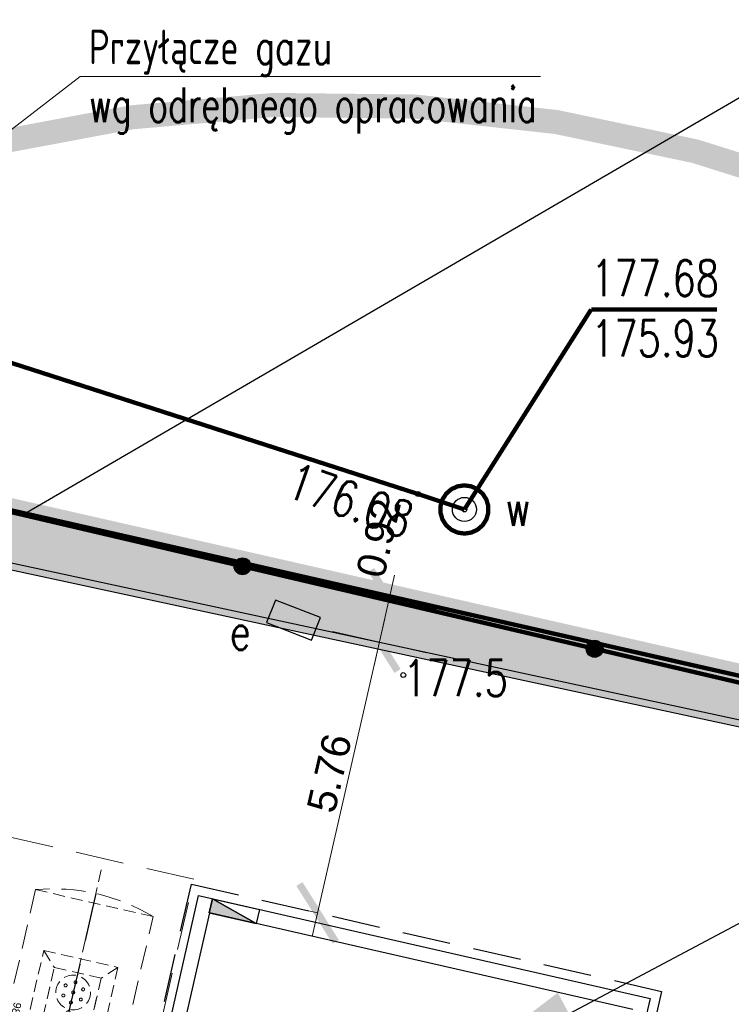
# Model space of a CAD drawing. Header units: metres. Extents: x 964 to 7125, y -212 to 9570.
# Tile 151 of 185: x 2320 to 2335, y 270 to 290. Entities that reach past the tile are written whole.
import ezdxf
from ezdxf import colors
from ezdxf.entities.mleader import LeaderData, LeaderLine
from ezdxf.enums import TextEntityAlignment as Align
from ezdxf.math import Vec2, Vec3

# ---------------------------------------------------------------- set-up
doc = ezdxf.new("R2010")
doc.units = ezdxf.units.M
for name, pattern in [('( Dashed )', [0.75, 0.5, -0.25]), ('3901', [0]), ('ACISOTGL', [3, 2, -1]), ('CENTER2', [1.125, 0.75, -0.125, 0.125, -0.125]), ('CIĄGłA', [0]), ('DASH', [0.75, 0.5, -0.25]), ('DASHDOT', [1, 0.5, -0.25, 0, -0.25]), ('DASHED', [0.75, 0.5, -0.25]), ('HIDDEN', [0.375, 0.25, -0.125]), ('HIDDENX2', [0.75, 0.5, -0.25])]:
    doc.linetypes.add(name, pattern=pattern)
for name, color, linetype, lineweight in [('1_ELEMENTY PODSTAWOWE', 7, 'Continuous', 13), ('AGP1_granica_opracow', 7, 'Continuous', 15), ('AGP1_HATCH', 7, 'Continuous', 5), ('AGP1_KRAWEZNIKI', 250, 'Continuous', 30), ('AGP1_KRAWEZNIKI NOWE', 7, 'Continuous', 30), ('AGP1_OPISY', 7, 'Continuous', 13), ('AGP1_WYMIARY', 7, 'Continuous', 15), ('AM_7', 4, 'Continuous', 25), ('AX1', 4, 'DASHDOT', 15), ('IS-kanalizacja-odwodnienie-garazu-opis', 68, 'Continuous', 20), ('PODKŁAD MAPA', 7, 'Continuous', 9), ('ZBIORNIKI', 7, 'Continuous', 9)]:
    doc.layers.add(name, color=color, linetype=linetype, lineweight=lineweight)
for name, color, linetype in [('Budowlane - Opisy', 7, 'Continuous'), ('Dzialki', 7, 'Continuous'), ('GES_UrzadzeniaSiecElektroenerge', 7, 'Continuous'), ('OT_Ogrodzenia', 7, 'Continuous'), ('OT_Rzedna', 7, 'Continuous'), ('SUP_E_T_1', 7, 'Continuous'), ('SUP_L_1', 7, 'Continuous'), ('SUP_T_4', 7, 'Continuous'), ('SUWP_L_0', 7, 'Continuous'), ('SUWR_T_0', 7, 'Continuous'), ('T_wiata', 251, 'Continuous'), ('WYMIARY', 9, 'Continuous'), ('ZP_strefy oddziaływania', 8, 'HIDDEN'), ('zz-odwodnienie', 5, 'Continuous')]:
    doc.layers.add(name, color=color, linetype=linetype)
doc.layers.add('HIDE', color=9, linetype='DASHED', lineweight=15, plot=False)
doc.styles.add('ARIAL', font='arial.ttf')
doc.styles.add('GENERATED_STYLE_1', font='arialbd.ttf', dxfattribs={"width": 0.999153})
doc.styles.add('IS', font='simplex.shx', dxfattribs={"width": 0.7})
doc.styles.get("Standard").update_dxf_attribs({"font": 'arial.ttf'})
doc.styles.add('STYL_ARIAL', font='simplex', dxfattribs={"width": 0.75, "oblique": 0.1})
doc.dimstyles.new('GENERATED_STYLE__61', dxfattribs={"dimtxt": 10, "dimasz": 9.5, "dimexe": 0.18, "dimexo": 0, "dimgap": 0.09, "dimtad": 0, "dimdec": 1, "dimzin": 0, "dimdsep": 46, "dimtxsty": 'GENERATED_STYLE_1', "dimblk": 'ARROWHEAD_1', "dimblk1": 'ARROWHEAD_1', "dimblk2": 'ARROWHEAD_1', "dimcen": 0.09, "dimclrd": 256, "dimclre": 256, "dimclrt": 256, "dimazin": 0, "dimtfac": 1, "dimtdec": 4, "dimtmove": 0, "dimatfit": 3, "dimfxl": 1, "dimtolj": 1, "dimtzin": 0, "dimarcsym": 0})

# ---------------------------------------------------------------- blocks, each defined once
blk = doc.blocks.new('OTRS')
at = {"color": 0}
blk.add_circle((0, 0), 0.05, dxfattribs=at)
blk = doc.blocks.new('OTRN')
at = {"color": 0}
blk.add_circle((0, 0), 0.05, dxfattribs=at)
blk = doc.blocks.new('SUES')
at = {"color": 0}
blk.add_lwpolyline([(-0.5, -0.25), (0.5, -0.25), (0.5, 0.25), (-0.5, 0.25)], close=True, dxfattribs=at)
blk = doc.blocks.new('SUUS22_01')
at = {"color": 0}
blk.add_circle((0, 0), 0.25, dxfattribs=at)
blk = doc.blocks.new('MDCP 20240606')
at = {"layer": 'Dzialki', "color": 251, "true_color": 0x636466, "const_width": 0.09}
blk.add_lwpolyline([(6592064.28, 5737985.46), (6592011.58, 5737997.44)], dxfattribs=at)
at = {"layer": 'OT_Ogrodzenia', "color": 251, "linetype": '3901', "true_color": 0x636466, "const_width": 0.09}
blk.add_lwpolyline([(6592043.3533, 5737989.9944), (6592008.54, 5737998.15)], dxfattribs=at)
at = {"layer": 'OT_Ogrodzenia', "color": 251, "true_color": 0x636466}
for centre, radius in [((6592021.4464, 5737995.1264), 0.175), ((6592021.4464, 5737995.1264), 0.1575), ((6592021.4464, 5737995.1264), 0.14), ((6592021.4464, 5737995.1264), 0.1225), ((6592021.4464, 5737995.1264), 0.105), ((6592021.4464, 5737995.1264), 0.0875), ((6592021.4464, 5737995.1264), 0.07), ((6592021.4464, 5737995.1264), 0.0525), ((6592021.4464, 5737995.1264), 0.035), ((6592028.7487, 5737993.4157), 0.175), ((6592028.7487, 5737993.4157), 0.1575), ((6592028.7487, 5737993.4157), 0.14), ((6592028.7487, 5737993.4157), 0.1225), ((6592028.7487, 5737993.4157), 0.105), ((6592028.7487, 5737993.4157), 0.0875), ((6592028.7487, 5737993.4157), 0.07), ((6592028.7487, 5737993.4157), 0.0525), ((6592028.7487, 5737993.4157), 0.035)]:
    blk.add_circle(centre, radius, dxfattribs=at)
at = {"layer": 'SUP_L_1', "color": 251, "true_color": 0x636466, "const_width": 0.09}
blk.add_lwpolyline([(6592025.6709, 5737995.9767), (6592025.5937, 5737996.0963), (6592025.5533, 5737996.2327), (6592025.5529, 5737996.375), (6592025.5927, 5737996.5117), (6592025.6694, 5737996.6316), (6592025.7767, 5737996.725), (6592025.9061, 5737996.7844), (6592026.0469, 5737996.805), (6592026.1878, 5737996.7851), (6592026.3174, 5737996.7262), (6592026.4251, 5737996.6333), (6592026.5023, 5737996.5137), (6592026.5427, 5737996.3773), (6592026.5431, 5737996.235), (6592026.5033, 5737996.0983), (6592026.4266, 5737995.9784), (6592026.3193, 5737995.885), (6592026.1899, 5737995.8256), (6592026.0491, 5737995.805), (6592025.9082, 5737995.8249), (6592025.7786, 5737995.8838), (6592025.6709, 5737995.9767)], dxfattribs=at)
at = {"layer": 'SUWP_L_0', "color": 251, "true_color": 0x636466, "const_width": 0.09}
for points in [[(6592013.857, 5738000.247), (6592025.0849, 5737996.6264)], [(6592025.0849, 5737996.6264), (6592026.048, 5737996.305)]]:
    blk.add_lwpolyline(points, dxfattribs=at)
at = {"layer": 'SUWR_T_0', "color": 251, "true_color": 0x636466, "const_width": 0.09}
for points in [[(6592026.048, 5737996.305), (6592028.6772, 5738000.4546)], [(6592028.6772, 5738000.4546), (6592031.2829, 5738000.4546)]]:
    blk.add_lwpolyline(points, dxfattribs=at)
at = {"layer": 'GES_UrzadzeniaSiecElektroenerge', "color": 251, "true_color": 0x636466, "rotation": 338.58284}
blk.add_blockref('SUES', (6592022.504, 5737994.011), dxfattribs=at)
at = {"layer": 'OT_Rzedna', "color": 251, "true_color": 0x636466}
blk.add_blockref('OTRN', (6592024.78, 5737992.87), dxfattribs=at)
at = {"layer": 'SUP_T_4', "color": 251, "true_color": 0x636466}
blk.add_blockref('SUUS22_01', (6592026.048, 5737996.305), dxfattribs=at)
at = {"layer": 'SUWR_T_0', "color": 251, "true_color": 0x636466}
for p in [(6592025.0849, 5737996.6264), (6592026.048, 5737996.305)]:
    blk.add_blockref('OTRS', p, dxfattribs=at)
at = {"layer": 'GES_UrzadzeniaSiecElektroenerge', "color": 251, "true_color": 0x636466, "style": 'STYL_ARIAL', "width": 0.75}
blk.add_text('e', height=0.75, dxfattribs=at).set_placement((6592021.182, 5737993.1662), align=Align.BOTTOM_LEFT)
at = {"layer": 'OT_Rzedna', "color": 251, "true_color": 0x636466, "style": 'STYL_ARIAL', "width": 0.75}
blk.add_text('177.5', height=0.75, dxfattribs=at).set_placement((6592024.78, 5737992.8075), align=Align.MIDDLE_LEFT)
at = {"layer": 'SUP_E_T_1', "color": 251, "true_color": 0x636466, "style": 'STYL_ARIAL', "width": 0.75}
blk.add_text('w', height=0.75, dxfattribs=at).set_placement((6592026.895, 5737995.7409), align=Align.BOTTOM_LEFT)
at = {"layer": 'SUWR_T_0', "color": 251, "true_color": 0x636466, "style": 'STYL_ARIAL', "width": 0.75}
for s, p in [('177.68', (6592028.6772, 5738001.4789)), ('175.93', (6592028.6772, 5738000.2289))]:
    blk.add_text(s, height=0.75, dxfattribs=at).set_placement(p, align=Align.TOP_LEFT)
blk.add_text('176.08', height=0.75, rotation=340.4418, dxfattribs=at).set_placement((6592024.931923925, 5737996.05035569), align=Align.MIDDLE_RIGHT)
blk = doc.blocks.new('wiata KZT')
at = {"color": 18, "linetype": 'HIDDENX2', "lineweight": 30, "ltscale": 2, "true_color": 0x000000}
blk.add_lwpolyline([(1831.958111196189, 315.8094193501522), (1837.795575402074, 341.6584814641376), (1847.549869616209, 339.4553583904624), (1841.711106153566, 313.6065897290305), (1831.958111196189, 315.8094193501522)], dxfattribs=at)
at = {"layer": 'T_wiata'}
for p, q in [((1832.201612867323, 315.9847643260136), (1837.946350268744, 341.4195026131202)), ((1837.946350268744, 341.4195026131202), (1847.312373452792, 339.3040751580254)), ((1838.172885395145, 341.0607801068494), (1832.560335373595, 316.211299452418)), ((1846.953650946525, 339.0775400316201), (1838.172885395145, 341.0607801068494)), ((1847.312373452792, 339.3040751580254), (1841.567636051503, 313.8693368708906))]:
    blk.add_line(p, q, dxfattribs=at)
blk = doc.blocks.new('ARROWHEAD_1')
at = {"linetype": 'Continuous'}
blk.add_line((0, 0), (-1, 0), dxfattribs=at)
blk.add_circle((0, 0), 0.25, dxfattribs=at)
blk = doc.blocks.new('_None', base_point=(2.5, 0))
blk = doc.blocks.new('dwa zbiorniki 60 i 60+adblue')
at = {"color": 18, "linetype": '( Dashed )', "lineweight": 18, "true_color": 0x000000}
for p, q in [((2615.766755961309, 90.04127169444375), (2615.479771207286, 77.6445743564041)), ((2617.979060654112, 77.58673337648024), (2618.266082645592, 89.98342985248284)), ((2618.965978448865, 89.97059351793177), (2618.627264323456, 75.35448693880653)), ((2621.126553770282, 75.29664595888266), (2621.465305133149, 89.91275167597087))]:
    blk.add_line(p, q, dxfattribs=at)
at = {"linetype": 'HIDDEN', "lineweight": 5}
for p, q in [((2618.266085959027, 89.98343208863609), (2615.766755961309, 90.04127169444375)), ((2621.465308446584, 89.91275391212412), (2618.965978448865, 89.97059351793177)), ((2619.342278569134, 86.76507214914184, -8.674231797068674e-07), (2619.385654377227, 88.76652555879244, -8.19989847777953e-07)), ((2619.385654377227, 88.76652555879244, -8.19989847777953e-07), (2620.965287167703, 88.73229205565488, -8.19989847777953e-07)), ((2619.385654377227, 88.76652555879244, -8.19989847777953e-07), (2619.673215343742, 88.46622455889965, -8.19989847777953e-07)), ((2620.965287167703, 88.73229205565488, -8.19989847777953e-07), (2620.668984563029, 88.44463311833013, -8.199902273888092e-07)), ((2620.965286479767, 88.73229207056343, -8.199898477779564e-07), (2620.921911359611, 86.73083864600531, -8.674231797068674e-07)), ((2619.642580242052, 87.05263241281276, -8.19989847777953e-07), (2619.673215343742, 88.46622455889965, -8.19989847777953e-07)), ((2619.673215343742, 88.46622455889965, -8.19989847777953e-07), (2620.66898484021, 88.44464443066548, -8.19989847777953e-07)), ((2620.66898484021, 88.44464443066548, -8.19989847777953e-07), (2620.634350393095, 87.03113964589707, -8.674231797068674e-07)), ((2616.13803090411, 86.13969962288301), (2616.181406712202, 88.14115303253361, 4.743333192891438e-08)), ((2616.181406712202, 88.14115303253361, 4.743333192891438e-08), (2617.761039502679, 88.10691952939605, 4.743333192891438e-08)), ((2616.181406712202, 88.14115303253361, 4.743333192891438e-08), (2616.468967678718, 87.84085203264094, 4.743333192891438e-08)), ((2617.761039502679, 88.10691952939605, 4.743333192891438e-08), (2617.464736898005, 87.81926059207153, 4.743295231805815e-08)), ((2617.761038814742, 88.10691954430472, 4.743333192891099e-08), (2617.717663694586, 86.1054661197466)), ((2619.642579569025, 87.052633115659, -8.674231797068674e-07), (2619.664072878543, 88.04439654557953, -8.674231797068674e-07)), ((2616.438332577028, 86.42725988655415, 4.743333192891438e-08), (2616.468967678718, 87.84085203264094, 4.743333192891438e-08)), ((2616.468967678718, 87.84085203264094, 4.743333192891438e-08), (2617.464737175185, 87.81927190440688, 4.743333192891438e-08)), ((2620.655843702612, 88.02290307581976, -8.674231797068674e-07), (2620.634350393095, 87.03113964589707, -8.674231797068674e-07)), ((2617.464737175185, 87.81927190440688, 4.743333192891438e-08), (2617.43010272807, 86.40576711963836)), ((2616.438331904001, 86.42726058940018), (2616.459825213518, 87.41902401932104)), ((2617.451596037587, 87.39753054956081), (2617.43010272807, 86.40576711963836)), ((2619.342278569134, 86.76507214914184, -8.674231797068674e-07), (2619.642579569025, 87.052633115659, -8.674231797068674e-07)), ((2620.634350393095, 87.03113964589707, -8.674231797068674e-07), (2619.642579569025, 87.052633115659, -8.674231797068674e-07)), ((2620.634351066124, 87.03113894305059, -8.19989847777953e-07), (2619.642580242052, 87.05263241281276, -8.19989847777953e-07)), ((2620.634350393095, 87.03113964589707, -8.674231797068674e-07), (2620.921911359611, 86.73083864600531, -8.674231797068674e-07)), ((2620.921911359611, 86.73083864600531, -8.674231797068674e-07), (2619.342278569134, 86.76507214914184, -8.674231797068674e-07)), ((2620.921911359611, 86.73083864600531, -8.674231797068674e-07), (2619.342278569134, 86.76507214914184, -8.674231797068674e-07)), ((2616.13803090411, 86.13969962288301), (2616.438331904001, 86.42726058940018)), ((2617.43010272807, 86.40576711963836), (2616.438331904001, 86.42726058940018)), ((2617.4301034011, 86.40576641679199, 4.743333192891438e-08), (2616.438332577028, 86.42725988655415, 4.743333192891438e-08)), ((2617.43010272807, 86.40576711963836), (2617.717663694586, 86.1054661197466)), ((2617.717663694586, 86.1054661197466), (2616.13803090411, 86.13969962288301)), ((2617.717663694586, 86.1054661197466), (2616.13803090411, 86.13969962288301)), ((2619.213989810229, 80.73535714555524, -8.674231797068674e-07), (2619.255807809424, 82.73684370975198, -8.19989847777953e-07)), ((2619.255807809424, 82.73684370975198, -8.19989847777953e-07), (2619.543602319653, 82.43676651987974, -8.19989847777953e-07)), ((2620.835466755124, 82.7038391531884, -8.19989847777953e-07), (2619.255807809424, 82.73684370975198, -8.19989847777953e-07)), ((2620.835466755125, 82.70383915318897, -8.19989847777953e-07), (2620.539388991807, 82.41596108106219, -8.19989847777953e-07)), ((2620.835466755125, 82.70383915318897, -8.19989847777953e-07), (2620.793648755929, 80.7023525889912, -8.674231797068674e-07)), ((2619.534788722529, 82.01493150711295, -8.674231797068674e-07), (2619.2469942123, 82.31500869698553, -8.674231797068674e-07)), ((2619.514067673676, 81.02315095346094, -8.19989847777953e-07), (2619.543603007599, 82.43676650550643, -8.19989847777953e-07)), ((2619.543602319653, 82.43676651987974, -8.19989847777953e-07), (2620.535389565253, 82.4160446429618, -8.19989847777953e-07)), ((2619.543603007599, 82.43676650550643, -8.19989847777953e-07), (2620.539388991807, 82.41596108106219, -8.19989847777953e-07)), ((2620.539388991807, 82.41596108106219, -8.19989847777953e-07), (2620.505854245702, 81.00242977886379, -8.674231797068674e-07)), ((2619.514067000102, 81.02315165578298, -8.674231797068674e-07), (2619.534788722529, 82.01493150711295, -8.674231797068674e-07)), ((2620.526575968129, 81.99420963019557, -8.674231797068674e-07), (2620.505854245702, 81.00242977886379, -8.674231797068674e-07)), ((2615.990612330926, 79.73783494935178), (2616.03243033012, 81.73932151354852, 4.743333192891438e-08)), ((2616.03243033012, 81.73932151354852, 4.743333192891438e-08), (2616.320224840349, 81.43924432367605, 4.743333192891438e-08)), ((2617.612089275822, 81.70631695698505, 4.743333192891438e-08), (2616.03243033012, 81.73932151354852, 4.743333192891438e-08)), ((2617.612089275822, 81.70631695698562, 4.743333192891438e-08), (2617.316011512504, 81.41843888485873, 4.743333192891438e-08)), ((2617.612089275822, 81.70631695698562, 4.743333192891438e-08), (2617.570271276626, 79.70483039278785)), ((2616.311411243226, 81.01740931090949), (2616.023616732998, 81.31748650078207)), ((2616.290690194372, 80.02562875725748, 4.743333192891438e-08), (2616.320225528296, 81.43924430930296, 4.743333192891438e-08)), ((2616.320224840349, 81.43924432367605, 4.743333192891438e-08), (2617.312012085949, 81.41852244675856, 4.743333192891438e-08)), ((2616.320225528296, 81.43924430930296, 4.743333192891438e-08), (2617.316011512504, 81.41843888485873, 4.743333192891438e-08)), ((2617.316011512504, 81.41843888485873, 4.743333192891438e-08), (2617.282476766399, 80.00490758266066)), ((2616.290689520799, 80.02562945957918), (2616.311411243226, 81.01740931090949)), ((2617.303198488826, 80.99668743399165), (2617.282476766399, 80.00490758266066)), ((2619.213989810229, 80.73535714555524, -8.674231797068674e-07), (2619.514067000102, 81.02315165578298, -8.674231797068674e-07)), ((2620.505854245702, 81.00242977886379, -8.674231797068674e-07), (2619.514067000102, 81.02315165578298, -8.674231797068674e-07)), ((2620.509853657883, 81.00234552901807, -8.19989847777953e-07), (2619.514067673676, 81.02315095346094, -8.19989847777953e-07)), ((2620.505854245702, 81.00242977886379, -8.674231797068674e-07), (2620.793648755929, 80.7023525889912, -8.674231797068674e-07)), ((2620.793648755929, 80.7023525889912, -8.674231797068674e-07), (2619.213989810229, 80.73535714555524, -8.674231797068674e-07)), ((2620.793648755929, 80.7023525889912, -8.674231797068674e-07), (2619.213989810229, 80.73535714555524, -8.674231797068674e-07)), ((2615.990612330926, 79.73783494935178), (2616.290689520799, 80.02562945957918)), ((2617.282476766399, 80.00490758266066), (2616.290689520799, 80.02562945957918)), ((2617.28647617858, 80.00482333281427, 4.743333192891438e-08), (2616.290690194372, 80.02562875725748, 4.743333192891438e-08)), ((2617.282476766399, 80.00490758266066), (2617.570271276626, 79.70483039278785)), ((2617.570271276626, 79.70483039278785), (2615.990612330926, 79.73783494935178)), ((2617.570271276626, 79.70483039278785), (2615.990612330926, 79.73783494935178)), ((2617.97909789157, 77.58673251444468), (2615.479771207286, 77.6445743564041)), ((2615.479771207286, 77.6445743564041), (2617.979060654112, 77.58673337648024)), ((2618.67658332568, 77.48393469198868), (2621.175872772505, 77.4260937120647)), ((2621.129038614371, 75.3866057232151), (2618.629711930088, 75.44444756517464)), ((2618.627264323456, 75.35448693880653), (2621.126553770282, 75.29664595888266)), ((2618.630319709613, 75.35441622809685), (2621.12960915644, 75.29657524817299))]:
    blk.add_line(p, q, dxfattribs=at)
at = {"color": 18, "linetype": 'ACISOTGL', "ltscale": 0.5, "true_color": 0x000000}
blk.add_lwpolyline([(2615.138919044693, 91.00066858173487), (2614.757044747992, 74.50508820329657), (2621.7548008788, 74.34655292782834), (2622.136675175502, 90.84213330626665)], close=True, dxfattribs=at)
at = {"linetype": 'HIDDEN', "lineweight": 5}
for points in [[(2617.018559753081, 90.71381854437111), (2616.714023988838, 76.91717917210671)], [(2620.217782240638, 90.6431403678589), (2619.913246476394, 76.84650099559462)]]:
    blk.add_lwpolyline(points, dxfattribs=at)
for centre, radius in [((2620.160046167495, 88.0376506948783), 0.3599999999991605), ((2620.164705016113, 88.25260021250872), 0.02999999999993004), ((2619.976223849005, 88.14916013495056), 0.03049999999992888), ((2620.160046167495, 88.0376506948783), 0.03049999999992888), ((2620.348527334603, 88.14109077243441), 0.03049999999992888), ((2619.971565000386, 87.93421061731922), 0.03049999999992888), ((2620.155387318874, 87.82270117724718), 0.02999999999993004), ((2620.343868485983, 87.92614125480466), 0.03049999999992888), ((2616.955798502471, 87.41227816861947, 8.674231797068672e-07), 0.3599999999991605), ((2616.960457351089, 87.62722768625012, 8.674231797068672e-07), 0.02999999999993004), ((2620.150659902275, 87.60458807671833), 0.04499999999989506), ((2616.771976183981, 87.52378760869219, 8.674231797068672e-07), 0.03049999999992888), ((2616.955798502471, 87.41227816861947, 8.674231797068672e-07), 0.03049999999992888), ((2617.144279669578, 87.51571824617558, 8.674231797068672e-07), 0.03049999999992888), ((2616.767317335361, 87.3088380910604, 8.674231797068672e-07), 0.03049999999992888), ((2616.951139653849, 87.1973286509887, 8.674231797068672e-07), 0.02999999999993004), ((2617.139620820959, 87.30076872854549, 8.674231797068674e-07), 0.03049999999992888), ((2620.142015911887, 87.20577246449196), 0.05699999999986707), ((2620.145242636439, 87.35464677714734), 0.02999999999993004), ((2616.946412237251, 86.97921555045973, 8.674231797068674e-07), 0.04499999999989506), ((2616.937768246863, 86.58039993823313, 8.674231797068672e-07), 0.05699999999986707), ((2616.940994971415, 86.72927425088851, 8.674231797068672e-07), 0.02999999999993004), ((2620.030767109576, 82.00857151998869), 0.3599999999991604), ((2619.846858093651, 82.11993791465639), 0.03049999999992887), ((2620.035258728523, 82.2235245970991), 0.02999999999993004), ((2620.219167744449, 82.11215820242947), 0.03049999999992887), ((2619.842366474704, 81.90498483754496), 0.03049999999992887), ((2620.030682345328, 82.00457056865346, -8.674231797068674e-07), 0.03049999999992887), ((2620.214676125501, 81.89720512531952), 0.03049999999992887), ((2620.026275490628, 81.79361844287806), 0.02999999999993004), ((2620.021717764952, 81.5755017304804), 0.04499999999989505), ((2616.807389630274, 81.01104932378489, 8.674231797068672e-07), 0.3599999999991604), ((2620.016494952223, 81.32555629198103), 0.02999999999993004), ((2616.623480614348, 81.12241571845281, 8.674231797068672e-07), 0.03049999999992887), ((2616.81188124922, 81.22600240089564, 8.674231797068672e-07), 0.02999999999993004), ((2616.995790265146, 81.11463600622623, 8.674231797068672e-07), 0.03049999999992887), ((2620.013384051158, 81.17667951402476), 0.05699999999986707), ((2616.618988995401, 80.9074626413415, 8.674231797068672e-07), 0.03049999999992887), ((2616.807304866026, 81.00704837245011), 0.03049999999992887), ((2616.991298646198, 80.8996829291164, 8.674231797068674e-07), 0.03049999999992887), ((2616.802898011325, 80.79609624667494, 8.674231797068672e-07), 0.02999999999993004), ((2616.79834028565, 80.57797953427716, 8.674231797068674e-07), 0.04499999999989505), ((2616.793117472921, 80.32803409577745, 8.674231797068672e-07), 0.02999999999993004), ((2616.790006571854, 80.1791573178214, 8.674231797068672e-07), 0.05699999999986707)]:
    blk.add_circle(centre, radius, dxfattribs=at)
at = {"color": 18, "linetype": '( Dashed )', "lineweight": 18, "true_color": 0x000000}
for centre, radius, start, end in [((2616.928352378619, 86.20700834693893), 4.006355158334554, 70.49421298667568, 106.8542713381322), ((2620.127574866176, 86.13633017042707), 4.006355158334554, 70.49421298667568, 106.8542713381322), ((2620.019907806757, 81.49073772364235), 4.00638735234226, 70.49439263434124, 106.8541976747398), ((2616.79504495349, 79.97295863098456), 4.00638735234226, 70.49439263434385, 106.8541976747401), ((2616.817503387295, 81.42107852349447), 4.006433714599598, 250.4945819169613, 286.8539024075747), ((2619.838140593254, 73.64958954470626), 4.006433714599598, 70.49458192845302, 106.8539024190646), ((2619.968051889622, 79.13092039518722), 4.006433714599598, 250.4945819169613, 286.8539024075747)]:
    blk.add_arc(centre, radius, start, end, dxfattribs=at)
at = {"layer": '1_ELEMENTY PODSTAWOWE', "color": 18, "linetype": 'ACISOTGL', "ltscale": 0.5, "true_color": 0x000000}
for p, q in [((2619.379207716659, 75.75960894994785), (2619.412428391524, 77.26324201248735)), ((2619.412428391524, 77.26324201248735), (2620.418182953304, 77.24102126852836)), ((2619.461311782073, 77.2121498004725), (2619.412428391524, 77.26324201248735)), ((2619.430299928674, 75.80849234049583), (2619.461311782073, 77.2121498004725)), ((2619.461311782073, 77.2121498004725), (2620.367090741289, 77.19213787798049)), ((2620.418182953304, 77.24102126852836), (2620.384962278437, 75.73738820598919)), ((2620.367090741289, 77.19213787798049), (2620.33607888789, 75.7884804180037))]:
    blk.add_line(p, q, dxfattribs=at)
for centre, radius in [((2619.911727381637, 77.09017116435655), 0.1225), ((2619.911727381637, 77.09017116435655), 0.06970000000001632), ((2619.89957882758, 76.54030372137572), 0.3600000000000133), ((2619.89957882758, 76.54030372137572), 0.3039999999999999), ((2619.903996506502, 76.74025655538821), 0.07499999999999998), ((2619.728623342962, 76.64410424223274), 0.08249999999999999), ((2619.728623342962, 76.64410424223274), 0.03049999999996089), ((2619.899578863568, 76.54030535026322), 0.08249999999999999), ((2620.074950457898, 76.63645525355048), 0.08249999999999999), ((2619.724208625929, 76.44415297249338), 0.08249999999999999), ((2619.724208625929, 76.44415297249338), 0.03049999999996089), ((2619.895161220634, 76.34035414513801), 0.08249999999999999), ((2619.899578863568, 76.54030535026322), 0.03049999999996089), ((2620.07053291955, 76.43650404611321), 0.08249999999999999), ((2620.07053291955, 76.43650404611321), 0.03049999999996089), ((2619.889639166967, 76.09041513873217), 0.09999999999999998), ((2619.895161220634, 76.34035414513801), 0.02999999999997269), ((2619.889639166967, 76.09041513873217), 0.04499999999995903), ((2619.884117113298, 75.8404761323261), 0.08249999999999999), ((2619.884117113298, 75.8404761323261), 0.02999999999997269)]:
    blk.add_circle(centre, radius, dxfattribs=at)
at = {"layer": 'AM_7', "color": 18, "linetype": 'ACISOTGL', "ltscale": 0.5, "true_color": 0x000000}
for p, q in [((2620.206718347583, 90.1419035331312), (2619.874953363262, 75.12556802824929)), ((2619.789257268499, 77.09287697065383), (2620.034197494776, 77.08746535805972)), ((2619.842044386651, 77.09171071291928), (2619.981410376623, 77.08863161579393)), ((2619.646143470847, 76.64592651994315), (2619.811103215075, 76.64228196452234)), ((2619.683634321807, 76.64509821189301), (2619.773612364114, 76.64311027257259)), ((2619.730445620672, 76.72658411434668), (2619.726801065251, 76.56162437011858)), ((2619.729617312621, 76.68909326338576), (2619.727629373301, 76.5991152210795)), ((2619.829014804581, 76.74191317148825), (2619.978978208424, 76.73859993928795)), ((2619.859007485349, 76.74125052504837), (2619.948985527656, 76.73926258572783)), ((2619.992470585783, 76.63827753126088), (2620.157430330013, 76.63463297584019)), ((2620.029961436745, 76.63744922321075), (2620.119939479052, 76.63546128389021)), ((2620.076772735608, 76.71893512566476), (2620.073128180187, 76.55397538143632)), ((2620.075944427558, 76.68144427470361), (2620.073956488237, 76.59146623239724)), ((2619.396701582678, 76.55141572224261), (2620.402456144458, 76.52919497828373)), ((2619.641728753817, 76.44597525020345), (2619.806688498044, 76.44233069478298)), ((2619.679219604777, 76.44514694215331), (2619.769197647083, 76.443159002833)), ((2619.726030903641, 76.52663284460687), (2619.72238634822, 76.36167310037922)), ((2619.72520259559, 76.48914199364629), (2619.72321465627, 76.39916395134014)), ((2619.988053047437, 76.43832632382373), (2620.153012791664, 76.43468176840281)), ((2620.025543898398, 76.4374980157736), (2620.115521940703, 76.43551007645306)), ((2620.072355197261, 76.51898391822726), (2620.06871064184, 76.35402417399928)), ((2620.07152688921, 76.48149306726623), (2620.06953894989, 76.39151502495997)), ((2619.81268134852, 76.34217642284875), (2619.977641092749, 76.33853186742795)), ((2619.789663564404, 76.09262396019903), (2619.989614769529, 76.08820631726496)), ((2619.844650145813, 76.09140910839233), (2619.934628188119, 76.08942116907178)), ((2619.801637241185, 75.84229841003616), (2619.966596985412, 75.83865385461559)), ((2619.854124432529, 75.84113877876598), (2619.914109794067, 75.839813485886))]:
    blk.add_line(p, q, dxfattribs=at)
at = {"layer": 'AX1', "color": 18, "linetype": 'ACISOTGL', "ltscale": 0.5, "true_color": 0x000000}
blk.add_circle((2619.899578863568, 76.54030535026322), 0.2, dxfattribs=at)
at = {"layer": 'HIDE', "color": 18, "linetype": 'ACISOTGL', "ltscale": 0.5, "true_color": 0x000000}
for p, q in [((2620.367090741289, 77.19213787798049), (2620.418182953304, 77.24102126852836)), ((2619.430299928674, 75.80849234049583), (2619.379207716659, 75.75960894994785)), ((2620.33607888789, 75.7884804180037), (2619.430299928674, 75.80849234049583)), ((2620.33607888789, 75.7884804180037), (2620.384962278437, 75.73738820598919)), ((2620.384962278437, 75.73738820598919), (2619.379207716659, 75.75960894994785))]:
    blk.add_line(p, q, dxfattribs=at)
for centre, radius in [((2619.903996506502, 76.74025655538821), 0.0241), ((2620.074950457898, 76.63645525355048), 0.03049999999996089)]:
    blk.add_circle(centre, radius, dxfattribs=at)
at = {"linetype": 'HIDDEN', "lineweight": 5, "style": 'ARIAL'}
for s, rotation, p in [('98 VERVA 20M3 - V4', 268.8761060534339, (2618.997977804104, 87.60243369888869, 0.1399999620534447)), ('DIESEL VERVA 30M3 - V2', 268.556239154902, (2615.828980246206, 86.69220382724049)), ('DIESEL EFECTA 40M3 - V3', 268.556239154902, (2618.869260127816, 80.39627358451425)), ('95 EFECTA 30M3 - V1', 268.8761060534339, (2615.626619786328, 80.01015306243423, 0.1399999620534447)), ('AdBlue 10M3 - V5', 268.8761060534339, (2618.759371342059, 77.39328089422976, 0.1399999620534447))]:
    blk.add_text(s, height=0.16, rotation=rotation, dxfattribs=at).set_placement(p)
blk = doc.blocks.new('d_wpust')
at = {"layer": 'zz-odwodnienie'}
blk.add_hatch(color=0, dxfattribs=at).paths.add_polyline_path([(-0.5, 0.6000000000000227), (-0.5, 0), (0.5, 0)])
at = {"layer": 'zz-odwodnienie', "color": 0}
for p, q in [((-0.5, 0.6000000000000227), (0.5, 0)), ((-0.5, 0), (-0.5, 0.6000000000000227)), ((-0.5, 0.6000000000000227), (0.5, 0.6000000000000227)), ((0.5, 0.6000000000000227), (0.5, 0)), ((0.5, 0), (-0.5, 0))]:
    blk.add_line(p, q, dxfattribs=at)
blk.add_lwpolyline([(-0.5, 0.6000000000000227), (-0.5, 0), (0.5, 0)], close=True, dxfattribs=at)
blk = doc.blocks.new('drogowe 20250115 oddziaływanie')
at = {"layer": 'zz-odwodnienie', "color": 5, "linetype": 'CIĄGłA', "lineweight": 0, "yscale": 0.5, "rotation": 347.1431428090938}
for p in [(2339.870486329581, 278.1748188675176), (2339.870486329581, 278.1748188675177), (2339.870486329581, 278.1748188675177)]:
    blk.add_blockref('d_wpust', p, dxfattribs=at)
blk = doc.blocks.new('_ArchTick')
at = {"layer": 'WYMIARY', "color": 0, "linetype": 'Continuous', "const_width": 0.15}
blk.add_lwpolyline([(-0.5, -0.5), (0.5, 0.5)], dxfattribs=at)

msp = doc.modelspace()

# ---------------------------------------------------------------- hatches: boundary and pattern name
at = {"layer": 'AGP1_HATCH', "transparency": 33554625}
h = msp.add_hatch(dxfattribs=at)
h.set_pattern_fill('GRASS', color=64, scale=0.02)
h.set_pattern_definition([(90, (0, 0), (-0.3592102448, 0.3592102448), [0.09525, -0.6231704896]), (45, (0, 0), (-0.3592102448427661, 0.3592102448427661), [0.09525, -0.41275]), (135, (0, 0), (-0.3592102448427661, -0.3592102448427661), [0.09525, -0.41275])])
edge = h.paths.add_edge_path()
edge.add_line((2315.150836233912, 281.1750997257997), (2314.856551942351, 280.103738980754))
edge.add_arc((2352.342238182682, 442.3996465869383), 166.5687194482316, 256.9943948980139, 258.1500133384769)
edge.add_line((2318.137356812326, 279.3807385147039), (2318.417150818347, 279.3204852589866))
edge.add_line((2318.417150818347, 279.3204852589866), (2318.535039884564, 279.8679188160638))
edge.add_line((2318.535039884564, 279.8679188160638), (2320.157837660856, 279.5184515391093))
edge.add_line((2320.157837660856, 279.5184515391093), (2320.039948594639, 278.9710179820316))
edge.add_line((2320.039948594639, 278.9710179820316), (2330.588219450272, 276.6994623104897))
edge.add_line((2330.588219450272, 276.6994623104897), (2331.619351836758, 277.4314030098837))
edge.add_line((2331.619351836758, 277.4314030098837), (2315.150836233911, 281.1750997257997))
edge = h.paths.add_edge_path()
edge.add_line((2331.619351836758, 277.4314030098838), (2330.588219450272, 276.6994623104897))
edge.add_line((2330.588219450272, 276.6994623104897), (2358.796247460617, 270.6249021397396))
edge.add_arc((2356.301108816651, 261.9819229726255), 8.995932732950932, -9.899978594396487, 73.89711847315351, ccw=False)
edge.add_line((2365.163086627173, 260.4352636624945), (2358.403775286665, 230.8202579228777))
edge.add_line((2358.403775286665, 230.8202579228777), (2357.767941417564, 230.9653696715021))
edge.add_line((2357.767941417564, 230.9653696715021), (2356.388755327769, 224.9226379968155))
edge.add_line((2356.388755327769, 224.9226379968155), (2352.156792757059, 225.8885363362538))
edge.add_line((2352.156792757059, 225.8885363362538), (2353.531503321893, 231.9116583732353))
edge.add_line((2353.531503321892, 231.9116583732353), (2350.146303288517, 230.9890328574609))
edge.add_line((2350.146303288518, 230.9890328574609), (2346.349036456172, 231.8557167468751))
edge.add_line((2346.349036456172, 231.8557167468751), (2345.938102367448, 230.055260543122))
edge.add_line((2345.938102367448, 230.055260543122), (2341.217741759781, 231.1293036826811))
edge.add_line((2341.217741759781, 231.1293036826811), (2341.629397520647, 232.9329218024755))
edge.add_line((2341.629397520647, 232.9329218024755), (2335.556457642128, 234.3190027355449))
edge.add_line((2335.556457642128, 234.3190027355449), (2333.821674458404, 235.4907377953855))
edge.add_arc((2333.32198439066, 234.8031445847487), 0.8499850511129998, 53.99321822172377, 167.1431079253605)
edge.add_line((2332.493309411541, 234.9922804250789), (2331.202711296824, 229.3376865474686))
edge.add_line((2331.202711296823, 229.3376865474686), (2327.059263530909, 230.2833823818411))
edge.add_line((2327.059263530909, 230.2833823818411), (2327.426416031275, 231.892015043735))
edge.add_line((2327.426416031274, 231.892015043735), (2308.269704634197, 236.2643211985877))
edge.add_line((2308.269704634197, 236.2643211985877), (2308.269381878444, 236.2643948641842))
edge.add_line((2308.269381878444, 236.2643948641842), (2308.703289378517, 238.1655061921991))
edge.add_line((2308.703289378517, 238.1655061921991), (2304.803255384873, 239.0556455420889))
edge.add_line((2304.803255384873, 239.0556455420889), (2305.515308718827, 242.175417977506))
edge.add_line((2305.515308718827, 242.175417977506), (2310.726066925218, 262.8037986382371))
edge.add_arc((2307.962861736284, 263.5017936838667), 2.849999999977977, 345.8234528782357, 357.692915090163)
edge.add_line((2310.810551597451, 263.3870659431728), (2310.904778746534, 265.7259047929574))
edge.add_line((2310.904778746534, 265.7259047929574), (2302.380836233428, 234.6850997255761))
edge.add_line((2302.380836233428, 234.6850997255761), (2356.790836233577, 222.3150997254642))
edge.add_line((2356.790836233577, 222.3150997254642), (2367.850836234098, 269.1950997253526))
edge.add_line((2367.850836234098, 269.1950997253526), (2331.619351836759, 277.4314030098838))
at = {"layer": 'AGP1_HATCH', "true_color": 0x636466, "transparency": 33554477}
h = msp.add_hatch(color=251, dxfattribs=at)
h.dxf.hatch_style = 1
h.paths.add_polyline_path([(2354.511158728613, 225.8640364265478), (2352.756286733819, 226.2645664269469), (2353.9734530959, 231.5974276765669), (2355.728324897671, 231.1968974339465)], flags=16)
edge = h.paths.add_edge_path()
edge.add_arc((2357.446269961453, 465.5645542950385), 190.2882127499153, 257.0703403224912, 258.0782477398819)
edge.add_line((2318.137356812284, 279.3807385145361), (2358.791946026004, 270.6258284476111))
edge.add_line((2358.791946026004, 270.6258284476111), (2358.797105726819, 270.6246543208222))
edge.add_arc((2356.301108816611, 261.981922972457), 8.99593273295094, -9.899978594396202, 73.8914287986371, ccw=False)
edge.add_line((2365.163086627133, 260.4352636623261), (2358.403775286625, 230.8202579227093))
edge.add_line((2358.403775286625, 230.8202579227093), (2357.767941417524, 230.9653696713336))
edge.add_line((2357.767941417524, 230.9653696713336), (2356.388755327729, 224.9226379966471))
edge.add_line((2356.388755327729, 224.9226379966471), (2352.158497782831, 225.8924517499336))
edge.add_line((2352.158497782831, 225.8924517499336), (2353.537669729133, 231.93512077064))
edge.add_line((2353.537669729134, 231.93512077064), (2353.531503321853, 231.9116583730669))
edge.add_line((2353.531503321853, 231.9116583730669), (2350.146303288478, 230.9890328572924))
edge.add_line((2350.146303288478, 230.9890328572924), (2346.349036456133, 231.8557167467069))
edge.add_line((2346.349036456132, 231.8557167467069), (2345.938102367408, 230.0552605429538))
edge.add_line((2345.938102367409, 230.0552605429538), (2341.217741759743, 231.1293036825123))
edge.add_line((2341.217741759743, 231.1293036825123), (2341.629397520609, 232.9329218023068))
edge.add_line((2341.629397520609, 232.9329218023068), (2335.556457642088, 234.3190027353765))
edge.add_line((2335.556457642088, 234.3190027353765), (2333.821674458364, 235.4907377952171))
edge.add_arc((2333.32198439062, 234.8031445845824), 0.8499850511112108, 53.99321822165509, 167.1431079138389)
edge.add_line((2332.493309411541, 234.9922804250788), (2331.202711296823, 229.3376865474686))
edge.add_line((2331.202711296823, 229.3376865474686), (2327.059263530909, 230.2833823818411))
edge.add_line((2327.059263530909, 230.2833823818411), (2327.426416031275, 231.892015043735))
edge.add_line((2327.426416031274, 231.892015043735), (2308.269704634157, 236.2643211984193))
edge.add_line((2308.269704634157, 236.2643211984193), (2308.269436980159, 236.2646362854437))
edge.add_line((2308.269436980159, 236.2646362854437), (2308.703344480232, 238.1657476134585))
edge.add_line((2308.703344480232, 238.1657476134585), (2304.803255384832, 239.0556455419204))
edge.add_line((2304.803255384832, 239.0556455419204), (2305.515308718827, 242.175417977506))
edge.add_line((2305.515308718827, 242.175417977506), (2310.726066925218, 262.8037986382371))
edge.add_arc((2307.962861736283, 263.5017936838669), 2.849999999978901, 345.8234528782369, 357.6929150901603)
edge.add_line((2310.810551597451, 263.3870659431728), (2310.905258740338, 265.7378188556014))
edge.add_line((2310.905258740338, 265.7378188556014), (2311.0811460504, 266.3773577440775))
edge.add_line((2311.0811460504, 266.3773577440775), (2310.960430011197, 263.3810276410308))
edge.add_arc((2307.962861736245, 263.501793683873), 3.000000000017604, 345.82345287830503, 357.69291509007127, ccw=False)
edge.add_line((2310.871498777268, 262.7670620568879), (2305.661548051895, 242.1420404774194))
edge.add_line((2305.661548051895, 242.1420404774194), (2308.586334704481, 241.4744904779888))
edge.add_arc((2308.361269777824, 240.497337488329), 1.002737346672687, -9.8722114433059, 77.02943066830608, ccw=False)
edge.add_line((2309.349159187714, 240.3254168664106), (2308.449277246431, 236.3771931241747))
edge.add_line((2308.449277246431, 236.3771931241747), (2331.457001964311, 231.1259360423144))
edge.add_line((2331.457001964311, 231.1259360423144), (2332.347070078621, 235.0256579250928))
edge.add_arc((2333.32198439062, 234.8031445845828), 0.9999850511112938, 54.147005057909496, 167.143107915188, ccw=False)
edge.add_line((2333.907683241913, 235.6136548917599), (2335.617176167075, 234.4590017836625))
edge.add_line((2335.617176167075, 234.4590017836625), (2350.143080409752, 231.1436258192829))
edge.add_line((2350.143080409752, 231.1436258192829), (2353.569341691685, 232.0774424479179))
edge.add_line((2353.569341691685, 232.0774424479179), (2358.290913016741, 230.999872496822))
edge.add_line((2358.290913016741, 230.999872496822), (2365.015982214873, 260.4648509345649))
edge.add_arc((2356.301108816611, 261.9819229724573), 8.845932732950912, 350.1249919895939, 433.863969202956)
edge.add_line((2358.759559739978, 270.4793664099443), (2318.047129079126, 279.246415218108))
edge.add_arc((2352.342238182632, 442.3996465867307), 166.7187194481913, 256.9978913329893, 258.1291453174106, ccw=False)
edge.add_line((2314.832707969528, 279.9552974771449), (2314.868391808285, 280.1010047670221))

# ---------------------------------------------------------------- linework, layer by layer
at = {"layer": 'AGP1_granica_opracow', "color": 5, "linetype": 'CENTER2', "lineweight": 9, "ltscale": 5, "const_width": 0.5}
msp.add_lwpolyline([(2367.850836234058, 269.1950997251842), (2315.150836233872, 281.1750997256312), (2302.380836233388, 234.6850997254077), (2356.790836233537, 222.3150997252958), (2367.850836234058, 269.1950997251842)], dxfattribs=at)
at = {"layer": 'AGP1_KRAWEZNIKI NOWE', "color": 18, "linetype": 'CIĄGłA', "true_color": 0x000000}
for p, q in [((2358.759559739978, 270.4793664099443), (2318.047129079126, 279.246415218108)), ((2318.137356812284, 279.3807385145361), (2358.791946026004, 270.6258284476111))]:
    msp.add_line(p, q, dxfattribs=at)
at = {"layer": 'AGP1_WYMIARY', "color": 7, "linetype": 'CIĄGłA', "lineweight": 0}
for p, q in [((2327.745302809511, 276.8002492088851), (2328.172514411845, 278.6758516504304)), ((2326.462302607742, 271.1837867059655), (2327.967253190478, 277.7753071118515))]:
    msp.add_line(p, q, dxfattribs=at)
at = {"layer": 'AGP1_WYMIARY', "linetype": 'CIĄGłA', "lineweight": 0}
for p, q in [((2328.061085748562, 278.1884259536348), (2329.036499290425, 277.9662530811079)), ((2327.855959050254, 277.2878508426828), (2326.881046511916, 277.5104391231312)), ((2327.855959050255, 277.2878508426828), (2328.831372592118, 277.0656779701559)), ((2326.573596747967, 271.6712429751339), (2325.598684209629, 271.8938312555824))]:
    msp.add_line(p, q, dxfattribs=at)
at = {"layer": 'ZP_strefy oddziaływania', "color": 3, "linetype": 'DASH', "lineweight": 9, "ltscale": 5, "transparency": 33554610, "const_width": 0.4999999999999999}
msp.add_lwpolyline([(2305.990416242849, 236.0114056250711), (2306.69982676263, 235.3538126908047, 0.4142135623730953), (2349.095785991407, 236.9608724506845), (2349.5036749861, 237.4009026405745, 0.414213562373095), (2347.896615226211, 279.7968618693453), (2347.187204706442, 280.4544548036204, 0.4142135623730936), (2304.791245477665, 278.8473950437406), (2304.383356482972, 278.4073648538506, 0.4142135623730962)], format="xyb", close=True, dxfattribs=at)

# ---------------------------------------------------------------- block references
at = {"linetype": 'CIĄGłA', "lineweight": 5, "rotation": 359.8705193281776}
msp.add_blockref('wiata KZT', (485.3940555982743, -65.23600951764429), dxfattribs=at)
at = {"layer": 'AGP1_KRAWEZNIKI', "color": 160, "linetype": 'CIĄGłA', "lineweight": 0, "true_color": 0x2e2eff}
msp.add_blockref('drogowe 20250115 oddziaływanie', (-15.05469941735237, -6.615115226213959), dxfattribs=at)
at = {"layer": 'AGP1_WYMIARY', "color": 7, "linetype": 'CIĄGłA', "lineweight": 0}
for p, rotation in [((2328.061471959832, 278.1883379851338), 77.16848098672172), ((2327.855959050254, 277.2878508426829), 77.13889920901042), ((2327.856345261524, 277.2877628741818), 257.1684809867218), ((2326.573596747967, 271.671242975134), 257.1388992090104)]:
    msp.add_blockref('_ArchTick', p, dxfattribs=dict(at, rotation=rotation))
at = {"layer": 'PODKŁAD MAPA', "linetype": 'ByBlock'}
msp.add_blockref('MDCP 20240606', (-6589696.429163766, -5737716.264900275), dxfattribs=at)
at = {"layer": 'ZBIORNIKI', "color": 6, "linetype": 'CIĄGłA', "lineweight": 0, "rotation": 348.4102262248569}
msp.add_blockref('dwa zbiorniki 60 i 60+adblue', (-262.9184977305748, 710.1766281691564), dxfattribs=at)

# ---------------------------------------------------------------- texts
at = {"layer": 'AGP1_WYMIARY', "color": 7, "linetype": 'CIĄGłA', "lineweight": 0, "char_height": 0.6, "attachment_point": 5, "style": 'ARIAL'}
for s, insert, rotation in [('\\A1;0.92', (2327.840279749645, 279.4456152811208), 77.16848098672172), ('\\A1;5.76', (2326.818628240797, 274.5699942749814), 77.13889920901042)]:
    msp.add_mtext(s, dxfattribs=dict(at, insert=insert, rotation=rotation))

# ---------------------------------------------------------------- leaders
at = {"layer": 'AGP1_OPISY'}
ml = msp.add_multileader_mtext('Standard', dxfattribs=at)
ml.set_content('ZNAK PODŚWIETLANY\\P"WJAZD/WYJAZD"', color=256, style='ARIAL')
ml.set_leader_properties()
ml.build(insert=Vec2(0, 0))
ml.multileader.update_dxf_attribs({"arrow_head_size": 1})
ctx = ml.context
ctx.base_point, ctx.char_height, ctx.arrow_head_size, ctx.landing_gap_size, ctx.plane_origin = Vec3(2344.577654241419, 293.7986883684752), 1, 1, 0.08, Vec3(2365.207630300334, 285.6990492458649)
ctx.text_align_type = 1
notes = []
notes.append((ctx, [(0, (1, 1, 0), (2344.277370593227, 293.7986883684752), (1, 0), 0.3002836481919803, [(0, [(2319.604941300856, 279.4329491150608)], 0, [])])]))
ctx.mtext.insert, ctx.mtext.width, ctx.mtext.defined_height, ctx.mtext.alignment, ctx.mtext.flow_direction = Vec3(2352.245307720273, 294.3072149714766), 22.31043766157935, 9.297092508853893, 2, 5
at = {"layer": 'Budowlane - Opisy', "color": 18, "lineweight": 15, "true_color": 0x000000, "annotation_type": 0, "has_hookline": 1, "hookline_direction": 0, "text_width": 13.96197194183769}
msp.add_leader([(2310.886798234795, 275.8181277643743), (2319.095216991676, 306.6752016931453), (2321.776364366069, 306.6752016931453)], dimstyle='GENERATED_STYLE__61', override={"dimasz": 0.1, "dimldrblk": 'DotSmall'}, dxfattribs=at)
at = {"layer": 'IS-kanalizacja-odwodnienie-garazu-opis'}
ml = msp.add_multileader_mtext('Standard', dxfattribs=at)
ml.set_content('\\pxsm1;Przyłącze gazu\\Pwg odrębnego opracowania', color=256, style='IS')
ml.set_leader_properties(linetype='Continuous', lineweight=9)
ml.set_arrow_properties(name='NONE')
ml.build(insert=Vec2(0, 0))
ml.multileader.update_dxf_attribs({"has_dogleg": 0, "text_left_attachment_type": 6, "text_right_attachment_type": 6, "dogleg_length": 0, "arrow_head_size": 0.144})
ctx = ml.context
ctx.base_point, ctx.char_height, ctx.arrow_head_size, ctx.landing_gap_size, ctx.plane_origin, ctx.plane_x_axis, ctx.plane_y_axis = Vec3(2321.652396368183, 289.0190670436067), 0.7200000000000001, 0.144, 0.18, Vec3(2367.178875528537, 283.3529204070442), Vec3(1, 3.34871019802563e-14, 3.811107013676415e-25), Vec3(-3.34871019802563e-14, 1, 3.713744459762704e-25)
ctx.left_attachment, ctx.right_attachment = 6, 6
notes.append((ctx, [(0, (1, 1, 0), (2321.652396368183, 289.0190670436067), (1, 3.34871019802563e-14, 3.811107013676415e-25), 0, [(0, [(2311.087913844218, 280.9175217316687)], 0, [])])]))
ctx.mtext.insert, ctx.mtext.text_direction, ctx.mtext.rotation, ctx.mtext.width, ctx.mtext.flow_direction = Vec3(2321.832396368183, 289.9962099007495), Vec3(1, 3.34871019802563e-14, 3.811107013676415e-25), 3.34871019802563e-14, 10.96149893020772, 5
at = {"layer": 'ZP_strefy oddziaływania', "color": 217, "linetype": 'CIĄGłA', "lineweight": 9, "ltscale": 5, "true_color": 0x93278f, "transparency": 33554687}
ml = msp.add_multileader_mtext('Standard', dxfattribs=at)
ml.set_content('6', color=(147, 39, 143))
ml.set_leader_properties()
ml.build(insert=Vec2(0, 0))
ml.multileader.update_dxf_attribs({"arrow_head_size": 3})
ctx = ml.context
ctx.base_point, ctx.char_height, ctx.arrow_head_size, ctx.landing_gap_size, ctx.plane_origin = Vec3(2338.190683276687, 272.1628281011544), 3, 3, 1.5, Vec3(2320.167177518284, 236.0263473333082)
notes.append((ctx, [(0, (1, 1, 0), (2336.651129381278, 272.1628281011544), (1, 0), 1.539553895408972, [(0, [(2329.137103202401, 268.1742637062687)], 0, [])])]))
ctx.mtext.insert, ctx.mtext.flow_direction = Vec3(2339.690683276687, 273.6884079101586), 5
for ctx, leaders in notes:
    for number, flags, end, landing, length, lines in leaders:
        leader = LeaderData()
        leader.index, (leader.has_last_leader_line, leader.has_dogleg_vector, leader.attachment_direction) = number, flags
        leader.last_leader_point, leader.dogleg_vector, leader.dogleg_length = Vec3(end), Vec3(landing), length
        for number, points, colour, breaks in lines:
            line = LeaderLine()
            line.index, line.vertices, line.color, line.breaks = number, Vec3.list(points), colors.encode_raw_color(colour), breaks
            leader.lines.append(line)
        ctx.leaders.append(leader)

doc.saveas('drawing.dxf')
